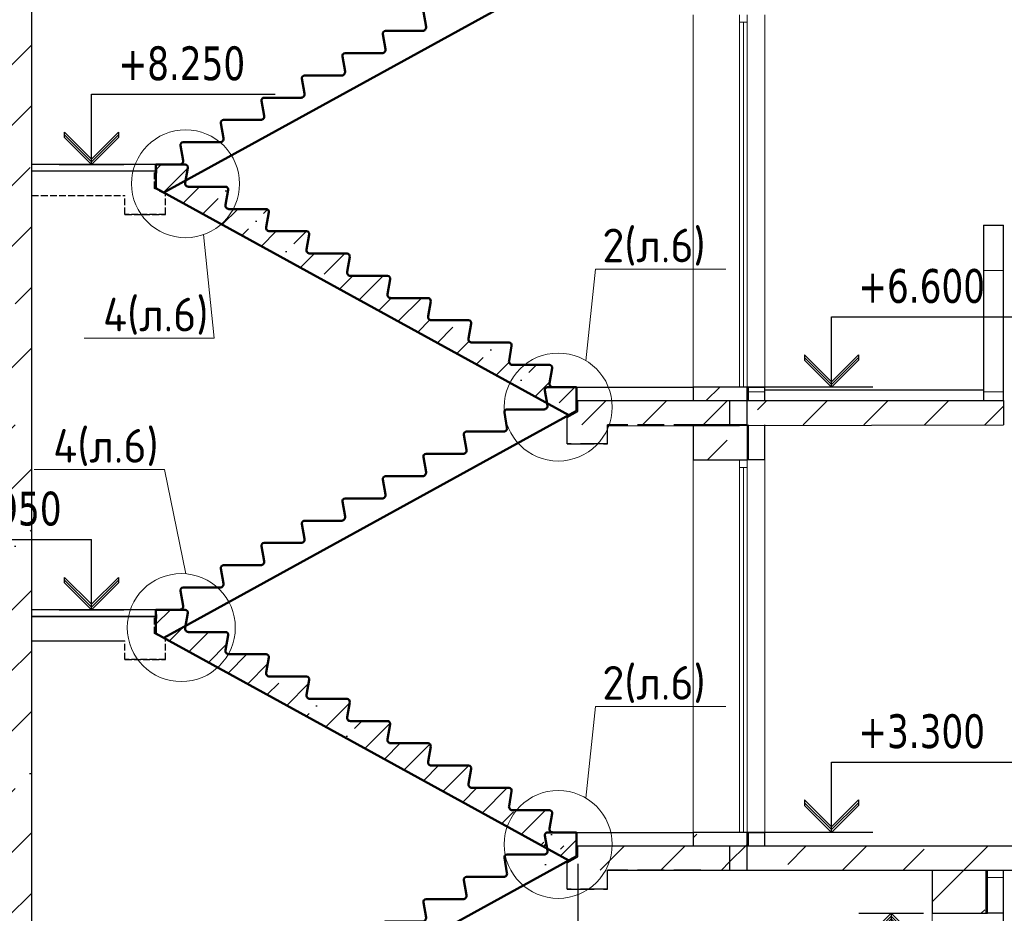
# Model space of a CAD drawing. Header units: millimetres. Extents: x 259029 to 2494469, y -731578 to -57567.
# Tile 41 of 252: x 370818 to 378113, y -647106 to -640483. Entities that reach past the tile are written whole.
import ezdxf
from ezdxf import colors
from ezdxf.entities.mleader import LeaderData, LeaderLine
from ezdxf.math import Vec2, Vec3

# ---------------------------------------------------------------- set-up
doc = ezdxf.new("R2010")
doc.units = ezdxf.units.MM
doc.linetypes.add('______2', pattern=[270, 200, -70])
doc.layers.get('Defpoints').update_dxf_attribs({"color": 140})
for name, color, linetype, lineweight in [('Standard', 7, 'Continuous', 25), ('Общий01', 7, 'Continuous', 13), ('ПЛИТА', 152, 'Continuous', 35), ('РАЗРЕЗЫ', 10, 'Continuous', 60), ('Символы 0.20', 1, 'Continuous', 20), ('Стена', 7, 'Continuous', 50), ('Стена_ бетон несущ.', 253, 'Continuous', 70)]:
    doc.layers.add(name, color=color, linetype=linetype, lineweight=lineweight)
doc.styles.add('TAHOMA', font='tahoma.ttf')
doc.styles.add('ГОСТ', font='GOST_Common.ttf')
doc.dimstyles.new('ГОСТ', dxfattribs={"dimscale": 0, "dimtxt": 2.5, "dimasz": 2.5, "dimexe": 1.25, "dimexo": 0.625, "dimtad": 1, "dimdec": 0, "dimtxsty": 'ГОСТ', "dimblk": 'ARCHTICK', "dimcen": 2.5, "dimdle": 1.5, "dimclrd": 256, "dimclre": 256, "dimclrt": 256, "dimadec": 0, "dimazin": 0, "dimtfac": 1, "dimtdec": 0, "dimtmove": 1, "dimatfit": 3, "dimfxl": 2, "dimtfill": 1, "dimlwd": 0, "dimarcsym": 0})
pattern_1 = [(45, (-451920.53, -283940.7), (-449.0128, 449.0128), []), (45, (-451471.5, -283940.7), (-449.0128, 449.0128), [793.75, -158.75, 0, -158.75])]
pattern_2 = [(0, (366591, -661691.55), (450, 450), [450, -450]), (90, (366591, -661691.55), (-450, 450), [450, -450])]

# ---------------------------------------------------------------- blocks, each defined once
blk = doc.blocks.new('_None')
blk = doc.blocks.new('COMPLEX_ELEVATIONDIM_13')
at = {"layer": 'Standard', "color": 7, "linetype": 'Continuous', "lineweight": 25}
for p, q in [((11343.3, 15485.9), (11823.3, 15485.9)), ((11583.3, 15485.9), (11383.3, 15285.9)), ((11583.3, 15465.9), (11383.3, 15265.9)), ((11783.3, 15285.9), (11583.3, 15485.9)), ((11583.3, 15485.9), (11583.3, 14965.9)), ((11583.3, 15485.9), (11583.3, 15485.9)), ((11583.3, 15485.9), (11583.3, 15485.9)), ((11583.3, 15485.9), (11583.3, 15485.9)), ((11583.3, 15485.9), (11583.3, 15485.9)), ((11783.3, 15265.9), (11583.3, 15465.9)), ((11383.3, 15245.9), (11583.3, 15445.9)), ((11583.3, 15445.9), (11783.3, 15245.9)), ((11383.3, 15285.9), (11383.3, 15245.9)), ((11783.3, 15265.9), (11783.3, 15285.9)), ((11783.3, 15245.9), (11783.3, 15285.9)), ((11583.3, 14965.9), (10223.3, 14965.9)), ((11583.3, 13305.9), (10223.3, 13305.9)), ((11583.3, 12785.9), (11583.3, 13305.9)), ((11383.3, 12985.9), (11383.3, 13025.9)), ((11383.3, 13025.9), (11583.3, 12825.9)), ((11583.3, 12805.9), (11383.3, 13005.9)), ((11583.3, 12785.9), (11383.3, 12985.9)), ((11583.3, 12825.9), (11783.3, 13025.9)), ((11783.3, 13005.9), (11583.3, 12805.9)), ((11783.3, 12985.9), (11583.3, 12785.9)), ((11783.3, 13025.9), (11783.3, 13005.9)), ((11783.3, 13005.9), (11783.3, 12985.9)), ((11343.3, 12785.9), (11823.3, 12785.9)), ((11583.3, 12785.9), (11583.3, 12785.9)), ((11583.3, 12785.9), (11583.3, 12785.9)), ((11583.3, 12785.9), (11583.3, 12785.9)), ((11583.3, 12785.9), (11583.3, 12785.9)), ((11343.3, 12435.9), (11823.3, 12435.9)), ((11583.3, 12435.9), (11383.3, 12235.9)), ((11583.3, 12415.9), (11383.3, 12215.9)), ((11783.3, 12235.9), (11583.3, 12435.9)), ((11583.3, 12435.9), (11583.3, 11915.9)), ((11583.3, 12435.9), (11583.3, 12435.9)), ((11583.3, 12435.9), (11583.3, 12435.9)), ((11583.3, 12435.9), (11583.3, 12435.9)), ((11583.3, 12435.9), (11583.3, 12435.9)), ((11783.3, 12215.9), (11583.3, 12415.9)), ((11383.3, 12195.9), (11583.3, 12395.9)), ((11583.3, 12395.9), (11783.3, 12195.9)), ((11383.3, 12235.9), (11383.3, 12195.9)), ((11783.3, 12215.9), (11783.3, 12235.9)), ((11783.3, 12195.9), (11783.3, 12235.9)), ((11583.3, 11915.9), (10223.3, 11915.9))]:
    blk.add_line(p, q, dxfattribs=at)
at = {"layer": 'Standard', "color": 7, "linetype": 'Continuous', "lineweight": 25, "char_height": 250, "attachment_point": 7, "style": 'TAHOMA'}
for s, insert, width in [('\\W0.86;+2.700', (10394, 15065.9), 1028.162), ('\\W0.86;%%p0.000', (10394, 13405.9), 1028.238), ('\\W0.86;-0.350', (10498.4, 12015.9), 923.224)]:
    blk.add_mtext(s, dxfattribs=dict(at, insert=insert, width=width))
blk = doc.blocks.new('_ArchTick')
at = {"color": 0, "linetype": 'ByBlock', "const_width": 0.15}
blk.add_lwpolyline([(-0.5, -0.5), (0.5, 0.5)], dxfattribs=at)
blk = doc.blocks.new('*D931')
at = {"layer": 'Defpoints', "color": 0, "lineweight": -2, "transparency": 16777216}
for p in [(374953.1, -646676.3), (375807.7, -650460.8), (374953.1, -651101.9)]:
    blk.add_point(p, dxfattribs=at)
at = {"layer": 'РАЗРЕЗЫ', "lineweight": -2, "transparency": 16777216}
for p, q in [((374953.1, -646738.8), (374953.1, -651226.9)), ((375807.7, -650523.3), (375807.7, -651226.9))]:
    blk.add_line(p, q, dxfattribs=at)
at = {"layer": 'РАЗРЕЗЫ', "lineweight": 0, "transparency": 16777216}
blk.add_line((375957.7, -651101.9), (374803.1, -651101.9), dxfattribs=at)
at = {"layer": 'РАЗРЕЗЫ', "lineweight": 0, "transparency": 16777216, "xscale": 250, "yscale": 250, "zscale": 250, "rotation": 180}
blk.add_blockref('_ArchTick', (374953.1, -651101.9), dxfattribs=at)
at = {"layer": 'РАЗРЕЗЫ', "lineweight": 0, "transparency": 16777216, "xscale": 250, "yscale": 250, "zscale": 250}
blk.add_blockref('_ArchTick', (375807.7, -651101.9), dxfattribs=at)
at = {"layer": 'РАЗРЕЗЫ', "lineweight": -2, "transparency": 16777216, "insert": (375380.4, -650914.4), "char_height": 250, "attachment_point": 5, "style": 'ГОСТ', "bg_fill": 3, "box_fill_scale": 1.1, "bg_fill_color": 256, "bg_fill_true_color": 13158600, "bg_fill_transparency": 0}
blk.add_mtext('855', dxfattribs=at)
blk = doc.blocks.new('*D932')
at = {"layer": 'Defpoints', "color": 0, "lineweight": -2, "transparency": 16777216}
for p in [(374953.1, -646681.7), (371817.8, -648814.2), (371817.8, -651101.9)]:
    blk.add_point(p, dxfattribs=at)
at = {"layer": 'РАЗРЕЗЫ', "lineweight": -2, "transparency": 16777216}
for p, q in [((374953.1, -646744.2), (374953.1, -651226.9)), ((371817.8, -648876.7), (371817.8, -651226.9))]:
    blk.add_line(p, q, dxfattribs=at)
at = {"layer": 'РАЗРЕЗЫ', "lineweight": 0, "transparency": 16777216}
blk.add_line((375103.1, -651101.9), (371667.8, -651101.9), dxfattribs=at)
at = {"layer": 'РАЗРЕЗЫ', "lineweight": 0, "transparency": 16777216, "xscale": 250, "yscale": 250, "zscale": 250, "rotation": 180}
blk.add_blockref('_ArchTick', (371817.8, -651101.9), dxfattribs=at)
at = {"layer": 'РАЗРЕЗЫ', "lineweight": 0, "transparency": 16777216, "xscale": 250, "yscale": 250, "zscale": 250}
blk.add_blockref('_ArchTick', (374953.1, -651101.9), dxfattribs=at)
at = {"layer": 'РАЗРЕЗЫ', "lineweight": -2, "transparency": 16777216, "insert": (373385.5, -650914.4), "char_height": 250, "attachment_point": 5, "style": 'ГОСТ', "bg_fill": 3, "box_fill_scale": 1.1, "bg_fill_color": 256, "bg_fill_true_color": 13158600, "bg_fill_transparency": 0}
blk.add_mtext('3135', dxfattribs=at)
blk = doc.blocks.new('НОВЫЙ')
at = {"layer": 'Standard', "color": 5, "linetype": 'Continuous', "lineweight": 50, "transparency": 33554687}
for p, q in [((381795.8, -472121.9), (382011.4, -472121.7)), ((382011.4, -472121.9), (381835.3, -472121.9)), ((382011.4, -472121.9), (382011.4, -472297.6)), ((381795.4, -472257), (381776.2, -472145.8)), ((378952.4, -473979.3), (382011.4, -472297.6)), ((381495.4, -472422), (381476.2, -472310.8)), ((381495.8, -472286.9), (381770.9, -472286.9)), ((381195.4, -472587), (381176.2, -472475.8)), ((381195.8, -472451.9), (381470.9, -472451.9)), ((380895.4, -472752), (380876.2, -472640.8)), ((380895.8, -472616.9), (381170.9, -472616.9)), ((380595.8, -472781.9), (380870.9, -472781.9)), ((380595.4, -472917), (380576.2, -472805.8)), ((380295.4, -473082), (380276.2, -472970.8)), ((380295.8, -472946.9), (380570.9, -472946.9)), ((379995.4, -473247), (379976.2, -473135.8)), ((379995.8, -473111.9), (380270.9, -473111.9)), ((379695.8, -473276.9), (379970.9, -473276.9)), ((379695.4, -473412), (379676.2, -473300.8)), ((379395.8, -473441.9), (379670.9, -473441.9)), ((379395.4, -473577), (379376.2, -473465.8)), ((379095.4, -473742), (379076.2, -473630.8)), ((379095.8, -473606.9), (379370.9, -473606.9)), ((378894.8, -473771.9), (378894.9, -473836.7)), ((378894.8, -473771.9), (378894.8, -473947.6)), ((378894.8, -473771.9), (379070.9, -473771.9))]:
    blk.add_line(p, q, dxfattribs=at)
for centre, radius, start, end in [((381795.8, -472141.9), 20, 90, 191.30993), ((381770.9, -472261.9), 25, 270, 11.30993), ((381495.8, -472306.9), 20, 90, 191.30993), ((381470.9, -472426.9), 25, 270, 11.30993), ((381195.8, -472471.9), 20, 90, 191.30993), ((380895.8, -472636.9), 20, 90, 191.30993), ((381170.9, -472591.9), 25, 270, 11.30993), ((380595.8, -472801.9), 20, 90, 191.30993), ((380870.9, -472756.9), 25, 270, 11.30993), ((380570.9, -472921.9), 25, 270, 11.30993), ((380295.8, -472966.9), 20, 90, 191.30993), ((379995.8, -473131.9), 20, 90, 191.30993), ((380270.9, -473086.9), 25, 270, 11.30993), ((379695.8, -473296.9), 20, 90, 191.30993), ((379970.9, -473251.9), 25, 270, 11.30993), ((379395.8, -473461.9), 20, 90, 191.30993), ((379670.9, -473416.9), 25, 270, 11.30993), ((379370.9, -473581.9), 25, 270, 11.30993), ((379095.8, -473626.9), 20, 90, 191.30993), ((379070.9, -473746.9), 25, 270, 11.30993)]:
    blk.add_arc(centre, radius, start, end, dxfattribs=at)
at = {"layer": 'РАЗРЕЗЫ', "color": 5, "lineweight": 35}
for p, q in [((382011.4, -472297.6), (382011.4, -472121.9)), ((382011.4, -472297.6), (382011.4, -472297.6)), ((378894.8, -473947.6), (378894.8, -473771.9)), ((378952.4, -473979.3), (378894.8, -473947.6))]:
    blk.add_line(p, q, dxfattribs=at)
blk = doc.blocks.new('выаыв')
at = {"layer": 'Standard', "color": 7, "linetype": '______2', "lineweight": 30}
for p, q in [((483017, -472887), (483017, -472378)), ((486656, -473099), (486656, -472378)), ((482696, -473063), (483017, -472887)), ((482696, -473659), (482696, -473063)), ((482696, -473659), (482696, -473279)), ((483896, -473659), (483896, -473099)), ((486656, -473099), (483896, -473099)), ((483896, -473659), (482696, -473659)), ((483896, -473659), (482696, -473659)), ((482696, -473659), (483896, -473659)), ((483896, -473659), (482696, -473659))]:
    blk.add_line(p, q, dxfattribs=at)
at = {"layer": 'ПЛИТА', "color": 0, "lineweight": 30}
blk.add_line((483017, -472378), (486656, -472378), dxfattribs=at)
blk = doc.blocks.new('марш2')
at = {"layer": 'РАЗРЕЗЫ', "lineweight": -2}
h = blk.add_hatch(dxfattribs=at)
h.set_pattern_fill('ANSI35', color=256, scale=50)
h.paths.add_polyline_path([(519266.6, -473418), (519247, -473531.5, 0.457423), (519271.7, -473560.2), (519546.8, -473560.2, -0.457423), (519566.6, -473583), (519547, -473696.5, 0.457423), (519571.7, -473725.2), (519846.8, -473725.2, -0.457423), (519866.6, -473748), (519847, -473861.5, 0.457423), (519871.7, -473890.2), (520146.8, -473890.2, -0.457423), (520166.6, -473913), (520147, -474026.5, 0.457423), (520171.7, -474055.2), (520446.8, -474055.2, -0.457423), (520466.6, -474078), (520447, -474191.5, 0.457423), (520471.7, -474220.2), (520746.8, -474220.2, -0.457423), (520766.6, -474243), (520747, -474356.5, 0.457423), (520771.7, -474385.2), (521046.8, -474385.2, -0.457423), (521066.6, -474408), (521047, -474521.5, 0.457423), (521071.7, -474550.2), (521346.8, -474550.2, -0.457423), (521366.6, -474573), (521347, -474686.5, 0.457423), (521371.7, -474715.2), (521646.8, -474715.2, -0.457423), (521666.6, -474738), (521647, -474851.5, 0.457423), (521671.7, -474880.2), (521946.8, -474880.2, -0.457423), (521966.6, -474903), (521947, -475016.5, 0.457423), (521971.7, -475045.2), (522147.9, -475045.2), (522147.9, -475220.9), (522090.2, -475252.5), (519031.2, -473570.9), (519031.2, -473395), (519246.9, -473395.2, -0.457187)])
at = {"layer": 'РАЗРЕЗЫ', "color": 2, "lineweight": -2, "xscale": -1}
blk.add_blockref('НОВЫЙ', (901042.6, -1273.3), dxfattribs=at)

msp = doc.modelspace()

# ---------------------------------------------------------------- hatches: boundary and pattern name
at = {"layer": 'Standard', "linetype": 'Continuous', "lineweight": 13}
h = msp.add_hatch(dxfattribs=at)
h.set_pattern_fill('____', scale=450, style=0, pattern_type=2)
h.set_pattern_definition(pattern_2)
h.paths.add_polyline_path([(377957.7, -643305.6), (378107.7, -643305.6), (378107.7, -642005.6), (377957.7, -642005.6)], flags=0)
h = msp.add_hatch(dxfattribs=at)
h.set_pattern_fill('____', scale=450, style=0, pattern_type=2)
h.set_pattern_definition(pattern_2)
h.paths.add_polyline_path([(376337.7, -643305.6), (376337.7, -643205.6), (376217.7, -643205.6), (376217.7, -643305.6)], flags=0)
h = msp.add_hatch(dxfattribs=at)
h.set_pattern_fill('____', scale=450, style=0, pattern_type=2)
h.set_pattern_definition(pattern_2)
h.paths.add_polyline_path([(378107.7, -647105.6), (378107.7, -646785.6), (377987.7, -646785.6), (377987.7, -647105.6)], flags=0)
at = {"layer": 'Стена_ бетон несущ.', "linetype": 'Continuous', "lineweight": 25}
h = msp.add_hatch(dxfattribs=at)
h.set_pattern_fill('ANSI35', scale=100, style=0)
h.set_pattern_definition(pattern_1)
h.paths.add_polyline_path([(370907.7, -643305.6), (370907.7, -640185.6), (370727.7, -640185.6), (370727.7, -643305.6)])
at = {"layer": 'Стена_ бетон несущ.', "linetype": 'Continuous', "lineweight": 13}
h = msp.add_hatch(dxfattribs=at)
h.set_pattern_fill('ANSI35', color=9, scale=100, style=0)
h.set_pattern_definition(pattern_1)
h.paths.add_polyline_path([(375807.7, -643305.6), (376207.7, -643305.6), (376207.7, -643205.6), (375807.7, -643205.6)], flags=0)
at = {"layer": 'Стена_ бетон несущ.', "linetype": 'Continuous', "lineweight": 25}
h = msp.add_hatch(dxfattribs=at)
h.set_pattern_fill('ANSI35', scale=100, style=0)
h.set_pattern_definition([(45, (-451763.95, -283940.7), (-449.0128, 449.0128), []), (45, (-451314.94, -283940.7), (-449.0128, 449.0128), [793.75, -158.75, 0, -158.75])])
h.paths.add_polyline_path([(374864.3, -643485.6), (376234.4, -643485.6), (376234.4, -643305.6), (374864.3, -643305.6)])
h = msp.add_hatch(dxfattribs=at)
h.set_pattern_fill('ANSI35', scale=100, style=0)
h.set_pattern_definition(pattern_1)
h.paths.add_polyline_path([(376207.7, -643305.6), (376207.7, -643485.6), (378107.7, -643485.6), (378107.7, -643305.6)])
h = msp.add_hatch(dxfattribs=at)
h.set_pattern_fill('ANSI35', scale=100, style=0)
h.set_pattern_definition(pattern_1)
h.paths.add_polyline_path([(370907.7, -646605.6), (370907.7, -643485.6), (370727.7, -643485.6), (370727.7, -646605.6)])
at = {"layer": 'Стена_ бетон несущ.', "linetype": 'Continuous', "lineweight": 13}
h = msp.add_hatch(dxfattribs=at)
h.set_pattern_fill('ANSI35', color=9, scale=100, style=0)
h.set_pattern_definition(pattern_1)
h.paths.add_polyline_path([(376207.7, -643745.6), (376207.7, -643485.6), (375807.7, -643485.6), (375807.7, -643745.6)], flags=0)
h = msp.add_hatch(dxfattribs=at)
h.set_pattern_fill('ANSI35', color=9, scale=100, style=0)
h.set_pattern_definition(pattern_1)
h.paths.add_polyline_path([(375807.7, -646605.6), (376207.7, -646605.6), (376207.7, -646505.6), (375807.7, -646505.6)], flags=0)
at = {"layer": 'Стена_ бетон несущ.', "linetype": 'Continuous', "lineweight": 25}
h = msp.add_hatch(dxfattribs=at)
h.set_pattern_fill('ANSI35', scale=100, style=0)
h.set_pattern_definition(pattern_1)
h.paths.add_polyline_path([(368972.5, -646605.6), (368972.5, -646785.6), (370907.7, -646785.6), (370907.7, -646605.6)])
h = msp.add_hatch(dxfattribs=at)
h.set_pattern_fill('ANSI35', scale=100, style=0)
h.set_pattern_definition(pattern_1)
h.paths.add_polyline_path([(374707.7, -646605.6), (374707.7, -646785.6), (376077.8, -646785.6), (376077.8, -646605.6)])
at = {"layer": 'Стена_ бетон несущ.', "linetype": 'Continuous', "lineweight": 13}
h = msp.add_hatch(dxfattribs=at)
h.set_pattern_fill('ANSI35', scale=100, style=0)
h.set_pattern_definition(pattern_1)
h.paths.add_polyline_path([(376077.8, -646785.6), (376207.7, -646785.6), (376207.7, -646605.6), (376077.8, -646605.6)], flags=0)
at = {"layer": 'Стена_ бетон несущ.', "linetype": 'Continuous', "lineweight": 25}
h = msp.add_hatch(dxfattribs=at)
h.set_pattern_fill('ANSI35', scale=100, style=0)
h.set_pattern_definition(pattern_1)
h.paths.add_polyline_path([(376207.7, -646605.6), (376207.7, -646785.6), (380307.7, -646785.6), (380307.7, -646605.6)])
h = msp.add_hatch(dxfattribs=at)
h.set_pattern_fill('ANSI35', scale=100, style=0)
h.set_pattern_definition(pattern_1)
h.paths.add_polyline_path([(370907.7, -649975.6), (370907.7, -646785.6), (370727.7, -646785.6), (370727.7, -649975.6)])
at = {"layer": 'Стена_ бетон несущ.', "linetype": 'Continuous', "lineweight": 13}
h = msp.add_hatch(dxfattribs=at)
h.set_pattern_fill('ANSI35', color=9, scale=100, style=0)
h.set_pattern_definition(pattern_1)
h.paths.add_polyline_path([(377577.7, -647105.6), (377977.7, -647105.6), (377977.7, -646785.6), (377577.7, -646785.6)], flags=0)

# ---------------------------------------------------------------- linework, layer by layer
at = {"color": 0}
for p, q in [((376179.7, -643204.6), (377137.9, -643204.6)), ((376179.7, -646504.6), (377137.9, -646504.6))]:
    msp.add_line(p, q, dxfattribs=at)
at = {"layer": 'Standard', "color": 7, "linetype": 'Continuous', "lineweight": 25}
for p, q in [((370907.7, -646785.6), (370907.7, -637557.7)), ((370907.7, -643485.6), (370907.7, -640005.6)), ((371349.6, -641555.6), (371349.6, -641035.6)), ((371349.6, -641035.6), (372709.6, -641035.6)), ((371149.6, -641355.6), (371149.6, -641315.6)), ((371149.6, -641315.6), (371349.6, -641515.6)), ((371349.6, -641535.6), (371149.6, -641335.6)), ((371349.6, -641555.6), (371149.6, -641355.6)), ((371349.6, -641515.6), (371549.6, -641315.6)), ((371549.6, -641335.6), (371349.6, -641535.6)), ((371549.6, -641355.6), (371349.6, -641555.6)), ((371549.6, -641315.6), (371549.6, -641335.6)), ((371549.6, -641335.6), (371549.6, -641355.6)), ((371109.6, -641555.6), (371589.6, -641555.6)), ((376831.2, -643205.6), (376831.2, -642685.6)), ((376831.2, -642685.6), (378191.2, -642685.6)), ((376631.2, -642965.6), (376831.2, -643165.6)), ((376631.2, -642965.6), (376631.2, -642985.6)), ((376831.2, -643165.6), (377031.2, -642965.6)), ((377031.2, -642965.6), (377031.2, -642985.6)), ((376831.2, -643185.6), (376631.2, -642985.6)), ((376631.2, -642985.6), (376631.2, -643005.6)), ((376831.2, -643205.6), (376631.2, -643005.6)), ((377031.2, -642985.6), (376831.2, -643185.6)), ((377031.2, -643005.6), (376831.2, -643205.6)), ((377031.2, -642985.6), (377031.2, -643005.6)), ((370907.7, -644855.6), (370907.7, -643305.6)), ((376207.7, -643485.6), (376207.7, -643305.6)), ((369989.6, -644335.6), (371349.6, -644335.6)), ((371349.6, -644855.6), (371349.6, -644335.6)), ((371149.6, -644655.6), (371149.6, -644615.6)), ((371149.6, -644615.6), (371349.6, -644815.6)), ((371349.6, -644835.6), (371149.6, -644635.6)), ((371349.6, -644855.6), (371149.6, -644655.6)), ((371349.6, -644815.6), (371549.6, -644615.6)), ((371549.6, -644635.6), (371349.6, -644835.6)), ((371549.6, -644655.6), (371349.6, -644855.6)), ((371549.6, -644615.6), (371549.6, -644635.6)), ((371549.6, -644635.6), (371549.6, -644655.6)), ((371109.6, -644855.6), (371589.6, -644855.6)), ((376831.2, -646505.6), (376831.2, -645985.6)), ((376831.2, -645985.6), (378191.2, -645985.6)), ((376631.2, -646265.6), (376831.2, -646465.6)), ((376631.2, -646265.6), (376631.2, -646285.6)), ((376831.2, -646485.6), (376631.2, -646285.6)), ((376631.2, -646285.6), (376631.2, -646305.6)), ((376831.2, -646505.6), (376631.2, -646305.6)), ((376831.2, -646465.6), (377031.2, -646265.6)), ((377031.2, -646285.6), (376831.2, -646485.6)), ((377031.2, -646305.6), (376831.2, -646505.6)), ((377031.2, -646265.6), (377031.2, -646285.6)), ((377031.2, -646285.6), (377031.2, -646305.6)), ((370907.7, -648155.6), (370907.7, -646605.6))]:
    msp.add_line(p, q, dxfattribs=at)
at = {"layer": 'Standard', "color": 7, "linetype": 'Continuous', "lineweight": 13}
for p, q in [((376151.7, -640445.6), (376151.7, -640501.6)), ((376207.7, -640501.6), (376207.7, -640445.6)), ((376151.7, -640501.6), (376151.7, -643205.6)), ((376151.7, -640501.6), (376207.7, -640501.6)), ((376179.7, -643204.6), (376179.7, -640501.6)), ((376207.7, -643205.6), (376207.7, -640501.6)), ((376151.7, -643745.6), (376151.7, -643801.6)), ((376207.7, -643801.6), (376207.7, -643745.6)), ((376151.7, -643801.6), (376151.7, -646505.6)), ((376151.7, -643801.6), (376207.7, -643801.6)), ((376179.7, -646504.6), (376179.7, -643801.6)), ((376207.7, -646505.6), (376207.7, -643801.6))]:
    msp.add_line(p, q, dxfattribs=at)
at = {"layer": 'Standard', "color": 7, "linetype": '______2', "lineweight": 30}
for p, q in [((374954.1, -643387.4), (374954.1, -643305.6)), ((374873.8, -643431.6), (374954.1, -643387.4)), ((374873.8, -643625.6), (374873.8, -643431.6)), ((375173.8, -643625.6), (375173.8, -643485.6)), ((375863.8, -643485.6), (375173.8, -643485.6)), ((374873.8, -643625.6), (374873.8, -643530.6)), ((375173.8, -643625.6), (374873.8, -643625.6)), ((375173.8, -643625.6), (374873.8, -643625.6)), ((374873.8, -643625.6), (375173.8, -643625.6)), ((375173.8, -643625.6), (374873.8, -643625.6))]:
    msp.add_line(p, q, dxfattribs=at)
at = {"layer": 'Общий01', "color": 7, "linetype": 'Continuous', "lineweight": 25}
for p, q in [((374843.2, -643205.8), (375807.7, -643205.6)), ((374944.1, -643205.6), (375807.7, -643205.6)), ((374944.1, -643205.6), (375807.7, -643205.6)), ((376337.7, -643225.6), (377957.7, -643225.6)), ((374953.1, -643305.6), (378107.7, -643305.6)), ((375173.8, -643491.6), (378107.7, -643485.6)), ((374944.1, -646505.6), (375807.7, -646505.6)), ((374707.7, -646605.6), (374707.7, -646595.6)), ((374953.1, -646605.6), (380307.7, -646605.6)), ((375173.8, -646785.6), (380307.7, -646785.6))]:
    msp.add_line(p, q, dxfattribs=at)
at = {"layer": 'ПЛИТА', "color": 0, "lineweight": 0}
for p, q in [((374944.1, -643255.6), (374944.1, -643205.6)), ((374944.1, -646555.6), (374944.1, -646505.6))]:
    msp.add_line(p, q, dxfattribs=at)
at = {"layer": 'ПЛИТА', "color": 0, "lineweight": 30}
for p, q in [((374954.1, -643305.6), (375863.8, -643305.6)), ((370907.7, -645085.6), (371597.7, -645085.7)), ((374954.1, -646605.6), (375863.8, -646605.6))]:
    msp.add_line(p, q, dxfattribs=at)
at = {"layer": 'ПЛИТА', "color": 0}
msp.add_line((371817.4, -644905.6), (370907.7, -644905.6), dxfattribs=at)
at = {"layer": 'РАЗРЕЗЫ', "color": 2, "lineweight": -2}
msp.add_line((374796.9, -643462.4), (374944.1, -643381.5), dxfattribs=at)
at = {"layer": 'Символы 0.20'}
for centre in [(372046.5, -641698.7), (374807.5, -643353.6), (372015.1, -644988.4)]:
    msp.add_circle(centre, 400, dxfattribs=at)
at = {"layer": 'Стена', "color": 34, "linetype": 'Continuous', "lineweight": 13}
for p, q in [((376337.7, -643205.6), (376337.7, -640445.6)), ((376337.7, -646505.6), (376337.7, -643745.6))]:
    msp.add_line(p, q, dxfattribs=at)
at = {"layer": 'Стена', "color": 7, "linetype": 'Continuous', "lineweight": 25}
for p, q in [((372007.7, -641555.6), (370907.7, -641555.6)), ((371847.4, -641555.8), (370907.7, -641555.6)), ((372007.7, -644855.6), (370907.7, -644855.6)), ((371827.4, -644856.1), (370907.7, -644855.6))]:
    msp.add_line(p, q, dxfattribs=at)
at = {"layer": 'Стена', "color": 34, "linetype": 'Continuous', "lineweight": 25}
for p, q in [((377957.7, -642005.6), (378107.7, -642005.6)), ((377957.7, -642005.6), (377957.7, -643305.6)), ((378107.7, -643305.6), (378107.7, -642005.6)), ((376207.7, -643205.6), (376337.7, -643205.6)), ((376217.7, -643305.6), (376217.7, -643205.6)), ((376337.7, -643305.6), (376337.7, -643205.6)), ((376217.7, -643745.6), (376217.7, -643485.6)), ((376337.7, -643745.6), (376337.7, -643485.6)), ((376337.7, -643745.6), (376207.7, -643745.6)), ((376207.7, -646505.6), (376337.7, -646505.6)), ((376217.7, -646605.6), (376217.7, -646505.6)), ((376337.7, -646605.6), (376337.7, -646505.6)), ((377987.7, -647105.6), (377987.7, -646785.6)), ((378107.7, -649975.6), (378107.7, -646785.6)), ((378107.7, -647105.6), (377987.7, -647105.6))]:
    msp.add_line(p, q, dxfattribs=at)
at = {"layer": 'Стена_ бетон несущ.', "color": 9, "linetype": 'Continuous', "lineweight": 13}
for p, q in [((375807.7, -640445.6), (375807.7, -643205.6)), ((375807.7, -643745.6), (375807.7, -646505.6)), ((377577.7, -647105.6), (377577.7, -649805.6))]:
    msp.add_line(p, q, dxfattribs=at)
at = {"layer": 'Стена_ бетон несущ.', "color": 9, "linetype": 'Continuous', "lineweight": 25}
for p, q in [((375807.7, -643205.6), (375807.7, -643305.6)), ((376207.7, -643205.6), (375807.7, -643205.6)), ((375807.7, -643205.6), (375807.7, -643305.6)), ((376207.7, -643305.6), (376207.7, -643205.6)), ((376207.7, -643485.6), (375807.7, -643485.6)), ((375807.7, -643485.6), (375807.7, -643745.6)), ((376207.7, -643485.6), (376207.7, -643745.6)), ((375807.7, -643745.6), (376207.7, -643745.6)), ((375807.7, -646505.6), (375807.7, -646605.6)), ((376207.7, -646505.6), (375807.7, -646505.6)), ((376207.7, -646605.6), (376207.7, -646505.6)), ((377577.7, -646785.6), (377577.7, -647105.6)), ((377977.7, -647105.6), (377977.7, -646785.6)), ((377577.7, -647105.6), (377987.7, -647105.6))]:
    msp.add_line(p, q, dxfattribs=at)
at = {"layer": 'Стена_ бетон несущ.', "color": 7, "linetype": 'Continuous', "lineweight": 25}
for p, q in [((376077.8, -643305.6), (376077.8, -643485.6)), ((376207.7, -643485.6), (376207.7, -643305.6)), ((378107.7, -643305.6), (378107.7, -643485.6)), ((376077.8, -646605.6), (376077.8, -646785.6)), ((376207.7, -646785.6), (376207.7, -646605.6))]:
    msp.add_line(p, q, dxfattribs=at)

# ---------------------------------------------------------------- block references
at = {"layer": 'Standard', "color": 7, "linetype": 'Continuous', "lineweight": 25}
msp.add_blockref('COMPLEX_ELEVATIONDIM_13', (365691, -662591.6), dxfattribs=at)
at = {"layer": 'РАЗРЕЗЫ', "color": 2, "lineweight": -2}
for name, p in [('НОВЫЙ', (-7067.3, -167783.9)), ('марш2', (-147203.8, -168160.6)), ('НОВЫЙ', (-7067.3, -171083.9))]:
    msp.add_blockref(name, p, dxfattribs=at)
at = {"layer": 'РАЗРЕЗЫ', "color": 2, "lineweight": -2, "xscale": -0.25, "yscale": 0.25, "zscale": 0.25}
for p in [(492571.8, -523511), (492571.8, -526811)]:
    msp.add_blockref('выаыв', p, dxfattribs=at)

# ---------------------------------------------------------------- texts
at = {"layer": 'Standard', "color": 7, "linetype": 'Continuous', "lineweight": 25, "char_height": 250, "width": 1028.162, "attachment_point": 7, "style": 'TAHOMA'}
for s, insert in [('\\W0.86;+8.250', (371549.6, -640935.6)), ('{\\W0.86;+6.600}', (377031.2, -642585.6)), ('\\W0.86;+4.950', (370189.6, -644235.6)), ('{\\W0.86;+3.300}', (377031.2, -645885.6))]:
    msp.add_mtext(s, dxfattribs=dict(at, insert=insert))

# ---------------------------------------------------------------- leaders
at = {"layer": 'Символы 0.20'}
ml = msp.add_multileader_mtext('Standard', dxfattribs=at)
ml.set_content('3(л.6)', color=256, style='ГОСТ')
ml.set_leader_properties(color=256, linetype='ByLayer', lineweight=-1)
ml.set_arrow_properties(name='NONE')
ml.build(insert=Vec2(0, 0))
ml.multileader.update_dxf_attribs({"text_left_attachment_type": 6, "text_right_attachment_type": 6, "dogleg_length": 0.25, "arrow_head_size": 200, "scale": 100})
ctx = ml.context
ctx.base_point, ctx.scale, ctx.char_height, ctx.arrow_head_size, ctx.landing_gap_size, ctx.plane_origin = Vec3(354324.5, -642435.3), 100, 250, 200, 25, Vec3(354808.8, -642737.1)
ctx.left_attachment, ctx.right_attachment = 6, 6
notes = []
notes.append((ctx, [(0, (1, 1, 0), (354299.5, -642435.3), (1, 0), 25, [(0, [(353625.7, -641847.4)], 0, [])])]))
ctx.mtext.insert, ctx.mtext.width, ctx.mtext.defined_height, ctx.mtext.flow_direction = Vec3(354349.5, -642135.3), 1094.387, 742.8, 5
ml = msp.add_multileader_mtext('Standard', dxfattribs=at)
ml.set_content('2(л.6)', color=256, style='ГОСТ')
ml.set_leader_properties(color=256, linetype='ByLayer', lineweight=-1)
ml.set_arrow_properties(name='NONE')
ml.build(insert=Vec2(0, 0))
ml.multileader.update_dxf_attribs({"text_left_attachment_type": 6, "text_right_attachment_type": 6, "dogleg_length": 0.25, "arrow_head_size": 200, "scale": 100})
ctx = ml.context
ctx.base_point, ctx.scale, ctx.char_height, ctx.arrow_head_size, ctx.landing_gap_size, ctx.plane_origin = Vec3(375109.3, -642330.7), 100, 250, 200, 25, Vec3(376323.4, -644465.2)
ctx.left_attachment, ctx.right_attachment = 6, 6
notes.append((ctx, [(0, (1, 1, 0), (375084.3, -642330.7), (1, 0), 25, [(0, [(375012.5, -643010.1)], 0, [])])]))
ctx.mtext.insert, ctx.mtext.width, ctx.mtext.flow_direction = Vec3(375134.3, -642030.7), 792.21, 5
ml = msp.add_multileader_mtext('Standard', dxfattribs=at)
ml.set_content('1(л.6)', color=256, style='ГОСТ')
ml.set_leader_properties(color=256, linetype='ByLayer', lineweight=-1)
ml.set_arrow_properties(name='NONE')
ml.build(insert=Vec2(0, 0))
ml.multileader.update_dxf_attribs({"text_left_attachment_type": 6, "text_right_attachment_type": 6, "dogleg_length": 0.25, "arrow_head_size": 200, "scale": 100})
ctx = ml.context
ctx.base_point, ctx.scale, ctx.char_height, ctx.arrow_head_size, ctx.landing_gap_size, ctx.plane_origin = Vec3(356474.8, -642431), 100, 250, 200, 25, Vec3(357688.9, -644565.4)
ctx.left_attachment, ctx.right_attachment = 6, 6
notes.append((ctx, [(0, (1, 1, 0), (356449.8, -642431), (1, 0), 25, [(0, [(356378, -643110.4)], 0, [])])]))
ctx.mtext.insert, ctx.mtext.width, ctx.mtext.flow_direction = Vec3(356499.8, -642131), 792.21, 5
ml = msp.add_multileader_mtext('Standard', dxfattribs=at)
ml.set_content('4(л.6)', color=256, style='ГОСТ')
ml.set_leader_properties(color=256, linetype='ByLayer', lineweight=-1)
ml.set_arrow_properties(name='NONE')
ml.build(insert=Vec2(0, 0))
ml.multileader.update_dxf_attribs({"text_left_attachment_type": 6, "text_right_attachment_type": 6, "dogleg_length": 0.25, "arrow_head_size": 200, "scale": 100})
ctx = ml.context
ctx.base_point, ctx.scale, ctx.char_height, ctx.arrow_head_size, ctx.landing_gap_size, ctx.plane_origin = Vec3(371409.4, -642842.9), 100, 250, 200, 25, Vec3(373600.9, -642737.1)
ctx.left_attachment, ctx.right_attachment = 6, 6
notes.append((ctx, [(1, (1, 1, 0), (372259.4, -642842.9), (-1, 0), 25, [(0, [(372179.6, -642075.9)], 0, [])])]))
ctx.mtext.insert, ctx.mtext.width, ctx.mtext.defined_height, ctx.mtext.flow_direction = Vec3(371434.4, -642542.9), 1094.387, 742.8, 5
ml = msp.add_multileader_mtext('Standard', dxfattribs=at)
ml.set_content('3(л.6)', color=256, style='ГОСТ')
ml.set_leader_properties(color=256, linetype='ByLayer', lineweight=-1)
ml.set_arrow_properties(name='NONE')
ml.build(insert=Vec2(0, 0))
ml.multileader.update_dxf_attribs({"text_left_attachment_type": 6, "text_right_attachment_type": 6, "dogleg_length": 0.25, "arrow_head_size": 200, "scale": 100})
ctx = ml.context
ctx.base_point, ctx.scale, ctx.char_height, ctx.arrow_head_size, ctx.landing_gap_size, ctx.plane_origin = Vec3(352273, -643815.9), 100, 250, 200, 25, Vec3(354739, -646100)
ctx.left_attachment, ctx.right_attachment = 6, 6
notes.append((ctx, [(1, (1, 1, 0), (353098, -643815.9), (-1, 0), 25, [(0, [(353255.8, -644589.8)], 0, [])])]))
ctx.mtext.insert, ctx.mtext.width, ctx.mtext.defined_height, ctx.mtext.flow_direction = Vec3(352298, -643515.9), 1094.387, 742.8, 5
ml = msp.add_multileader_mtext('Standard', dxfattribs=at)
ml.set_content('4(л.6)', color=256, style='ГОСТ')
ml.set_leader_properties(color=256, linetype='ByLayer', lineweight=-1)
ml.set_arrow_properties(name='NONE')
ml.build(insert=Vec2(0, 0))
ml.multileader.update_dxf_attribs({"text_left_attachment_type": 6, "text_right_attachment_type": 6, "dogleg_length": 0.25, "arrow_head_size": 200, "scale": 100})
ctx = ml.context
ctx.base_point, ctx.scale, ctx.char_height, ctx.arrow_head_size, ctx.landing_gap_size, ctx.plane_origin = Vec3(371040.1, -643815.9), 100, 250, 200, 25, Vec3(373531.1, -646100)
ctx.left_attachment, ctx.right_attachment = 6, 6
notes.append((ctx, [(1, (1, 1, 0), (371890.1, -643815.9), (-1, 0), 25, [(0, [(372047.8, -644589.8)], 0, [])])]))
ctx.mtext.insert, ctx.mtext.width, ctx.mtext.defined_height, ctx.mtext.flow_direction = Vec3(371065.1, -643515.9), 1094.387, 742.8, 5
ml = msp.add_multileader_mtext('Standard', dxfattribs=at)
ml.set_content('2(л.6)', color=256, style='ГОСТ')
ml.set_leader_properties(color=256, linetype='ByLayer', lineweight=-1)
ml.set_arrow_properties(name='NONE')
ml.build(insert=Vec2(0, 0))
ml.multileader.update_dxf_attribs({"text_left_attachment_type": 6, "text_right_attachment_type": 6, "dogleg_length": 0.25, "arrow_head_size": 200, "scale": 100})
ctx = ml.context
ctx.base_point, ctx.scale, ctx.char_height, ctx.arrow_head_size, ctx.landing_gap_size, ctx.plane_origin = Vec3(375109.3, -645572.3), 100, 250, 200, 25, Vec3(376323.4, -647706.7)
ctx.left_attachment, ctx.right_attachment = 6, 6
notes.append((ctx, [(0, (1, 1, 0), (375084.3, -645572.3), (1, 0), 25, [(0, [(375012.5, -646251.6)], 0, [])])]))
ctx.mtext.insert, ctx.mtext.width, ctx.mtext.flow_direction = Vec3(375134.3, -645272.3), 792.21, 5
ml = msp.add_multileader_mtext('Standard', dxfattribs=at)
ml.set_content('1(л.6)', color=256, style='ГОСТ')
ml.set_leader_properties(color=256, linetype='ByLayer', lineweight=-1)
ml.set_arrow_properties(name='NONE')
ml.build(insert=Vec2(0, 0))
ml.multileader.update_dxf_attribs({"text_left_attachment_type": 6, "text_right_attachment_type": 6, "dogleg_length": 0.25, "arrow_head_size": 200, "scale": 100})
ctx = ml.context
ctx.base_point, ctx.scale, ctx.char_height, ctx.arrow_head_size, ctx.landing_gap_size, ctx.plane_origin = Vec3(356474.8, -645699.8), 100, 250, 200, 25, Vec3(357688.9, -647834.2)
ctx.left_attachment, ctx.right_attachment = 6, 6
notes.append((ctx, [(0, (1, 1, 0), (356449.8, -645699.8), (1, 0), 25, [(0, [(356378, -646379.1)], 0, [])])]))
ctx.mtext.insert, ctx.mtext.width, ctx.mtext.flow_direction = Vec3(356499.8, -645399.8), 792.21, 5
for ctx, leaders in notes:
    for number, flags, end, landing, length, lines in leaders:
        leader = LeaderData()
        leader.index, (leader.has_last_leader_line, leader.has_dogleg_vector, leader.attachment_direction) = number, flags
        leader.last_leader_point, leader.dogleg_vector, leader.dogleg_length = Vec3(end), Vec3(landing), length
        for number, points, colour, breaks in lines:
            line = LeaderLine()
            line.index, line.vertices, line.color, line.breaks = number, Vec3.list(points), colors.encode_raw_color(colour), breaks
            leader.lines.append(line)
        ctx.leaders.append(leader)

# ---------------------------------------------------------------- next in the draw order: dimensions: what is measured, and where the dimension line sits
at = {"layer": 'РАЗРЕЗЫ', "color": 0, "lineweight": -2}
dim = msp.add_linear_dim(base=(374953.1, -651101.9), p1=(375807.7, -650460.8), p2=(374953.1, -646676.3), dimstyle='ГОСТ', override={"dimscale": 100, "dimtix": 0, "dimtofl": 1, "dimtmove": 1, "dimatfit": 3}, dxfattribs=at)
dim.commit()
dim.dimension.update_dxf_attribs({"geometry": '*D931', "text_midpoint": (375380.4, -650914.4)})

# ---------------------------------------------------------------- next in the draw order: linework, layer by layer
at = {"layer": 'Standard', "color": 7, "linetype": '______2', "lineweight": 30}
for p in [(375173.8, -646925.6), (375863.8, -646785.6)]:
    msp.add_line(p, (375173.8, -646785.6), dxfattribs=at)

# ---------------------------------------------------------------- next in the draw order: dimensions: what is measured, and where the dimension line sits
at = {"layer": 'РАЗРЕЗЫ', "color": 0, "lineweight": -2}
dim = msp.add_linear_dim(base=(371817.8, -651101.9), p1=(374953.1, -646681.7), p2=(371817.8, -648814.2), dimstyle='ГОСТ', override={"dimscale": 100, "dimtix": 0, "dimtofl": 1, "dimtmove": 1, "dimatfit": 3}, dxfattribs=at)
dim.commit()
dim.dimension.update_dxf_attribs({"geometry": '*D932', "text_midpoint": (373385.5, -650914.4)})

# ---------------------------------------------------------------- next in the draw order: linework, layer by layer
at = {"layer": 'Standard', "color": 7, "linetype": '______2', "lineweight": 30}
for p, q in [((374954.1, -646687.4), (374954.1, -646605.6)), ((374873.8, -646731.6), (374954.1, -646687.4)), ((374873.8, -646925.6), (374873.8, -646731.6)), ((374873.8, -646925.6), (374873.8, -646830.6)), ((375173.8, -646925.6), (374873.8, -646925.6)), ((375173.8, -646925.6), (374873.8, -646925.6)), ((374873.8, -646925.6), (375173.8, -646925.6)), ((375173.8, -646925.6), (374873.8, -646925.6))]:
    msp.add_line(p, q, dxfattribs=at)
at = {"layer": 'Символы 0.20'}
msp.add_circle((374807.5, -646595.1), 400, dxfattribs=at)

# ---------------------------------------------------------------- next in the draw order: block references
at = {"layer": 'РАЗРЕЗЫ', "color": 2, "lineweight": -2}
for name, p in [('марш2', (-147203.8, -171460.6)), ('НОВЫЙ', (-7067.3, -174383.9))]:
    msp.add_blockref(name, p, dxfattribs=at)

doc.saveas('drawing.dxf')
